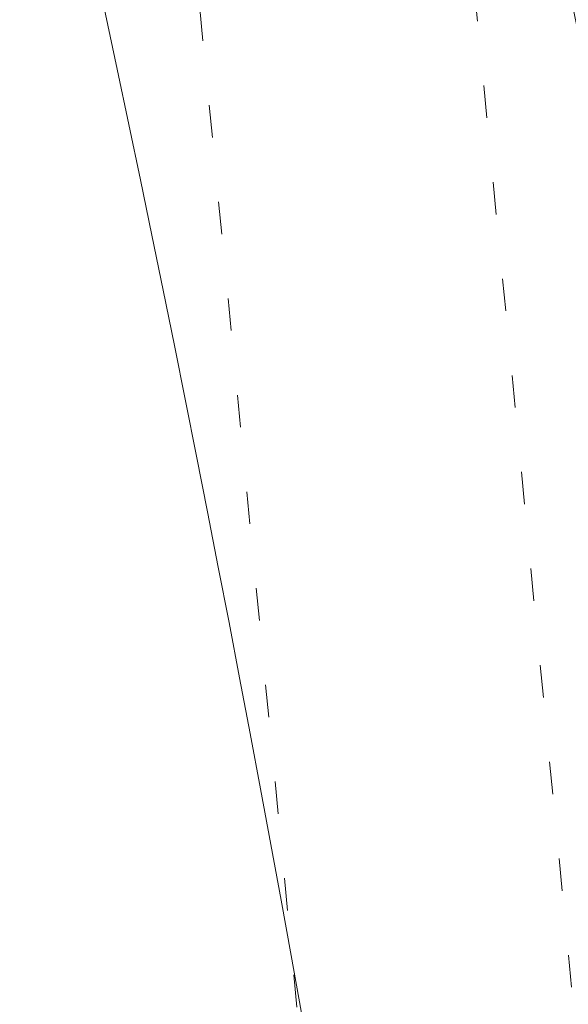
# Model space of a CAD drawing. Header units: millimetres. Extents: x -62314 to 79800, y -34032 to 28340.
# Tile 163 of 256: x 65596 to 66194, y -7175 to -6102. Entities that reach past the tile are written whole.
import ezdxf

# ---------------------------------------------------------------- set-up
doc = ezdxf.new("R2010")
doc.units = ezdxf.units.MM
doc.header["$LTSCALE"] = 508
doc.linetypes.add('Dash Style-5', pattern=[0.20828, 0.069425, -0.138855])
doc.linetypes.add('Dash Style-6', pattern=[1.04164, 0.625, -0.20828, 0.06943, -0.13893])
for name, color, linetype, lineweight in [('(00) tekening-aanzicht grijs', 8, 'Continuous', 0), ('(00) tekening-stramien-algemeen', 7, 'Dash Style-6', 0), ('(28) hoofddraagconstructie-bovenliggend', 1, 'Dash Style-5', 0), ('None', 7, 'Continuous', 0)]:
    doc.layers.add(name, color=color, linetype=linetype, lineweight=lineweight)

# ---------------------------------------------------------------- blocks, each defined once
blk = doc.blocks.new('blok b-v1-gevel_constructie')
at = {"layer": '(28) hoofddraagconstructie-bovenliggend', "color": 2, "lineweight": 0, "transparency": 33554687, "flags": 128}
blk.add_lwpolyline([(18051.77, 22710.27), (20159.15, 17091.92), (19878.26, 16986.56), (17770.88, 22604.91)], close=True, dxfattribs=at)
blk = doc.blocks.new('blok B 01 (2D)')
at = {"layer": '(00) tekening-aanzicht grijs', "color": 17, "lineweight": 0, "transparency": 33554687, "flags": 128}
blk.add_lwpolyline([(67147.1, 17815), (67147.2, 17815, 0.120217), (58756, 30980.7), (59001.1, 31046.4), (59684.3, 30368.2), (59885.2, 30566, -0.112264), (67637.5, 17926, -0.000404), (67654.8, 17874.8), (67653.6, 17874.1, -0.068823), (67693, 17589.1), (67693, 8520.6), (67193, 8520.6), (67193, 17589.1, 0.081822), (67163.9, 17765.6)], format="xyb", dxfattribs=at)
at = {"layer": 'None', "color": 17, "lineweight": 0, "transparency": 33554687, "flags": 128}
blk.add_lwpolyline([(67854.8, 18398.6, 0.109455), (60141.4, 30818.1)], format="xyb", dxfattribs=at)
at = {"layer": 'None', "color": 17, "transparency": 33554687}
blk.add_blockref('blok b-v1-gevel_constructie', (47480, 0), dxfattribs=at)
blk = doc.blocks.new('Stramien blok B')
at = {"layer": '(00) tekening-stramien-algemeen', "color": 2, "lineweight": 0, "transparency": 33554687}
blk.add_arc((35700.8, -3868.7), 33612.3, 18.04471, 49.82225, dxfattribs=at)

msp = doc.modelspace()

# ---------------------------------------------------------------- block references
at = {"layer": 'None', "color": 17, "transparency": 33554687}
for name, p, rotation in [('blok B 01 (2D)', (-3125.94, -10622.93), 344.9999999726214), ('Stramien blok B', (0, 0), 344.9999645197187)]:
    msp.add_blockref(name, p, dxfattribs=dict(at, rotation=rotation))

doc.saveas('drawing.dxf')
